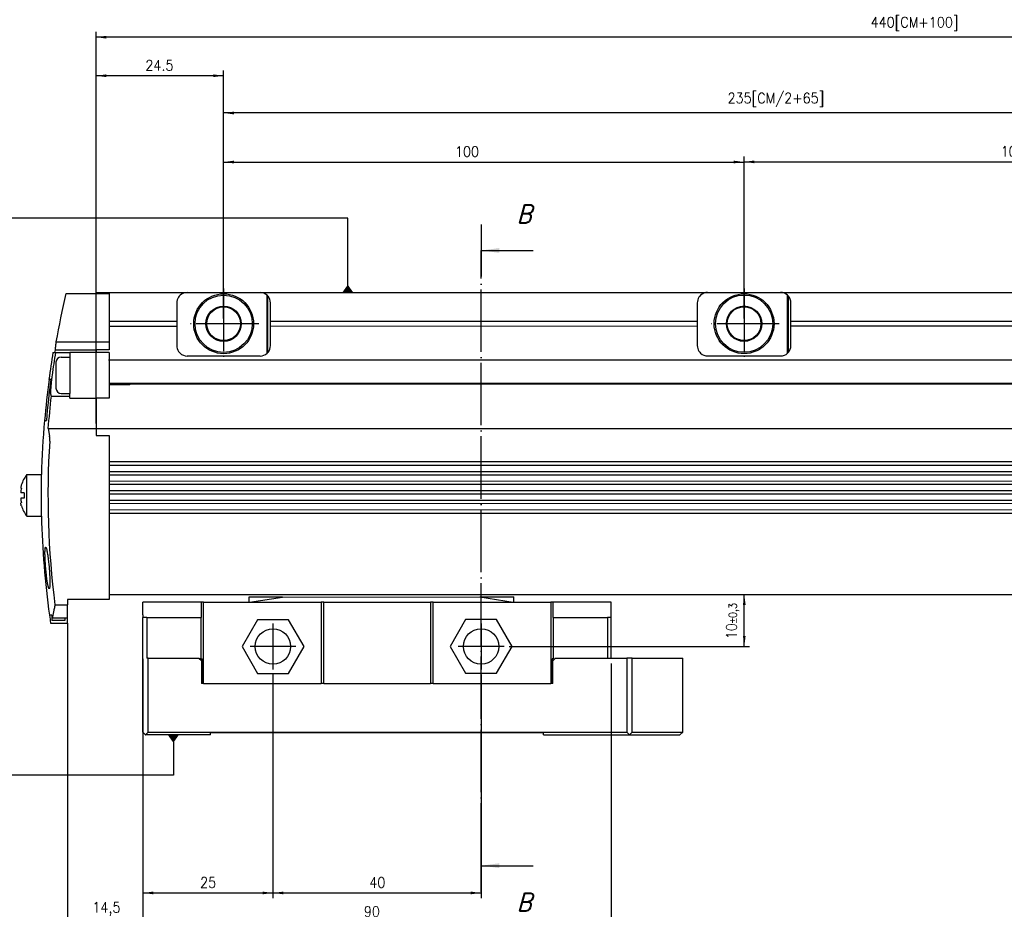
# Model space of a CAD drawing. Header units: millimetres. Extents: x -285 to 969, y -217 to 203.
# Tile 3 of 15: x -178 to 12, y -75 to 96. Entities that reach past the tile are written whole.
import ezdxf

# ---------------------------------------------------------------- set-up
doc = ezdxf.new("R2010")
doc.units = ezdxf.units.MM
doc.linetypes.add('DOT_CENTER', pattern=[14, 12, -1, 0, -1])
doc.layers.add('1', color=7, linetype='Continuous')
doc.styles.add('CONVERTER_11', font='txt.shx', dxfattribs={"width": 0.9})
doc.styles.add('CONVERTER_12', font='txt.shx', dxfattribs={"width": 0.9, "oblique": 15})
doc.dimstyles.new('ME10_DIM_19', dxfattribs={"dimtxt": 2, "dimasz": 2, "dimexe": 1, "dimexo": 1, "dimgap": 1, "dimtad": 1, "dimdsep": 46, "dimtxsty": 'CONVERTER_11', "dimsah": 1, "dimcen": 0.09, "dimclrd": 2, "dimclre": 2, "dimclrt": 2, "dimadec": 0, "dimazin": 0, "dimtfac": 1, "dimtdec": 4, "dimtix": 1, "dimtmove": 0, "dimatfit": 3, "dimfxl": 1, "dimtolj": 1, "dimtzin": 0, "dimarcsym": 0})
doc.dimstyles.new('ME10_DIM_20', dxfattribs={"dimtxt": 2, "dimasz": 2, "dimexe": 1, "dimexo": 1, "dimgap": 1, "dimtad": 1, "dimdsep": 46, "dimtxsty": 'CONVERTER_11', "dimsah": 1, "dimcen": 0.09, "dimclrd": 2, "dimclre": 2, "dimclrt": 2, "dimadec": 0, "dimazin": 0, "dimtfac": 1, "dimtdec": 4, "dimtix": 1, "dimtmove": 0, "dimatfit": 3, "dimfxl": 1, "dimtolj": 1, "dimtzin": 0, "dimarcsym": 0})
doc.dimstyles.new('ME10_DIM_21', dxfattribs={"dimtxt": 2, "dimasz": 2, "dimexe": 1, "dimexo": 1, "dimgap": 1, "dimtad": 1, "dimdsep": 46, "dimtxsty": 'CONVERTER_11', "dimsah": 1, "dimcen": 0.09, "dimclrd": 2, "dimclre": 2, "dimclrt": 2, "dimadec": 0, "dimazin": 0, "dimtfac": 1, "dimtdec": 4, "dimtix": 1, "dimtmove": 0, "dimatfit": 3, "dimfxl": 1, "dimtolj": 1, "dimtzin": 0, "dimarcsym": 0})
doc.dimstyles.new('ME10_DIM_22', dxfattribs={"dimtxt": 2, "dimasz": 2, "dimexe": 1, "dimexo": 1, "dimgap": 1, "dimtad": 1, "dimdsep": 46, "dimtxsty": 'CONVERTER_11', "dimsah": 1, "dimcen": 0.09, "dimclrd": 2, "dimclre": 2, "dimclrt": 2, "dimadec": 0, "dimazin": 0, "dimtfac": 1, "dimtdec": 4, "dimtix": 1, "dimtmove": 0, "dimatfit": 3, "dimfxl": 1, "dimtolj": 1, "dimtzin": 0, "dimarcsym": 0})
doc.dimstyles.new('ME10_DIM_23', dxfattribs={"dimtxt": 2, "dimasz": 2, "dimexe": 1, "dimexo": 1, "dimgap": 1, "dimtad": 1, "dimdsep": 46, "dimtxsty": 'CONVERTER_11', "dimsah": 1, "dimcen": 0.09, "dimclrd": 2, "dimclre": 2, "dimclrt": 2, "dimadec": 0, "dimazin": 0, "dimtol": 1, "dimtp": 0.3, "dimtm": 0.3, "dimtfac": 0.75, "dimtdec": 0, "dimtix": 1, "dimtmove": 0, "dimatfit": 3, "dimfxl": 1, "dimtolj": 1, "dimtzin": 0, "dimarcsym": 0})
doc.dimstyles.new('ME10_DIM_25', dxfattribs={"dimtxt": 2, "dimasz": 2, "dimexe": 1, "dimexo": 1, "dimgap": 1, "dimtad": 1, "dimdsep": 46, "dimtxsty": 'CONVERTER_11', "dimsah": 1, "dimcen": 0.09, "dimclrd": 2, "dimclre": 2, "dimclrt": 2, "dimadec": 0, "dimazin": 0, "dimtfac": 1, "dimtdec": 4, "dimtix": 1, "dimtmove": 0, "dimatfit": 3, "dimfxl": 1, "dimtolj": 1, "dimtzin": 0, "dimarcsym": 0})
doc.dimstyles.new('ME10_DIM_39', dxfattribs={"dimtxt": 2, "dimasz": 2, "dimexe": 1, "dimexo": 1, "dimgap": 1, "dimtad": 1, "dimdec": 1, "dimdsep": 46, "dimtxsty": 'CONVERTER_11', "dimsah": 1, "dimcen": 0.09, "dimclrd": 2, "dimclre": 2, "dimclrt": 2, "dimadec": 0, "dimazin": 0, "dimtfac": 1, "dimtdec": 4, "dimtix": 1, "dimtmove": 0, "dimatfit": 3, "dimfxl": 1, "dimtolj": 1, "dimtzin": 0, "dimarcsym": 0})
doc.dimstyles.new('ME10_DIM_40', dxfattribs={"dimtxt": 2, "dimasz": 2, "dimexe": 1, "dimexo": 1, "dimgap": 1, "dimtad": 1, "dimdec": 0, "dimdsep": 46, "dimtxsty": 'CONVERTER_11', "dimsah": 1, "dimcen": 0.09, "dimclrd": 2, "dimclre": 2, "dimclrt": 2, "dimadec": 0, "dimazin": 0, "dimtfac": 1, "dimtdec": 4, "dimtix": 1, "dimtmove": 0, "dimatfit": 3, "dimfxl": 1, "dimtolj": 1, "dimtzin": 0, "dimarcsym": 0})
doc.dimstyles.new('ME10_DIM_41', dxfattribs={"dimtxt": 2, "dimasz": 2, "dimexe": 1, "dimexo": 1, "dimgap": 1, "dimtad": 1, "dimdsep": 46, "dimtxsty": 'CONVERTER_11', "dimsah": 1, "dimcen": 0.09, "dimclrd": 2, "dimclre": 2, "dimclrt": 2, "dimadec": 0, "dimazin": 0, "dimtfac": 1, "dimtdec": 4, "dimtix": 1, "dimtmove": 0, "dimatfit": 3, "dimfxl": 1, "dimtolj": 1, "dimtzin": 0, "dimarcsym": 0})
doc.dimstyles.new('ME10_DIM_42', dxfattribs={"dimtxt": 2, "dimasz": 2, "dimexe": 1, "dimexo": 1, "dimgap": 1, "dimtad": 1, "dimdsep": 46, "dimtxsty": 'CONVERTER_11', "dimsah": 1, "dimcen": 0.09, "dimclrd": 2, "dimclre": 2, "dimclrt": 2, "dimadec": 0, "dimazin": 0, "dimtfac": 1, "dimtdec": 4, "dimtix": 1, "dimtmove": 0, "dimatfit": 3, "dimfxl": 1, "dimtolj": 1, "dimtzin": 0, "dimarcsym": 0})
doc.dimstyles.get("Standard").update_dxf_attribs({"dimtxt": 0.18, "dimasz": 0.18, "dimexe": 0.18, "dimexo": 0.0625, "dimgap": 0.09, "dimtad": 0, "dimtih": 1, "dimtoh": 1, "dimdec": 4, "dimzin": 0, "dimdsep": 46, "dimtxsty": 'Standard', "dimcen": 0.09, "dimadec": 0, "dimazin": 0, "dimtfac": 1, "dimtdec": 4, "dimtofl": 0, "dimtmove": 0, "dimatfit": 3, "dimfxl": 1, "dimtolj": 1, "dimtzin": 0, "dimarcsym": 0})

# ---------------------------------------------------------------- blocks, each defined once
blk = doc.blocks.new('Cabeza__9', base_point=(-153.92, -41.79))
at = {"color": 7, "linetype": 'Continuous'}
for p, q in [((-153.92, -16.61), (-153.92, -16.29)), ((-142.67, -16.29), (-153.92, -16.29)), ((-153.92, -16.8), (-153.92, -16.61)), ((-153.92, -17.86), (-153.92, -16.8)), ((-142.67, -19.23), (-142.67, -16.29)), ((-142.29, -16.29), (-142.67, -16.29)), ((-142.29, -31.93), (-142.29, -16.29)), ((-142.29, -16.29), (-133.54, -16.29)), ((-127.11, -15.29), (-133.54, -15.29)), ((-133.54, -15.29), (-133.54, -16.29)), ((-133.54, -16.29), (-133.42, -16.27)), ((-133.42, -16.27), (-127.11, -15.29)), ((-133.42, -16.27), (-119.67, -16.28)), ((-127.11, -15.29), (-89.15, -15.28)), ((-119.67, -16.28), (-119.67, -31.93)), ((-119.17, -16.28), (-119.67, -16.28)), ((-119.17, -31.93), (-119.17, -16.28)), ((-119.17, -16.28), (-98.67, -16.28)), ((-98.67, -16.28), (-98.67, -31.93)), ((-98.17, -16.28), (-98.67, -16.28)), ((-98.17, -16.28), (-82.74, -16.26)), ((-98.17, -31.93), (-98.17, -16.28)), ((-89.15, -15.28), (-82.74, -16.26)), ((-89.15, -15.28), (-82.62, -15.28)), ((-82.74, -16.26), (-82.62, -16.28)), ((-82.62, -16.28), (-82.62, -15.28)), ((-82.62, -16.28), (-75.54, -16.28)), ((-75.17, -16.28), (-75.54, -16.28)), ((-75.54, -16.28), (-75.54, -31.93)), ((-75.17, -16.28), (-75.17, -19.23)), ((-63.92, -16.28), (-75.17, -16.28)), ((-63.92, -18.73), (-63.92, -16.28)), ((-153.92, -18.24), (-153.92, -17.86)), ((-153.92, -18.73), (-153.92, -18.24)), ((-153.92, -18.73), (-153.92, -19.23)), ((-63.92, -19.23), (-63.92, -18.73)), ((-153.17, -19.23), (-153.92, -19.23)), ((-153.92, -41.24), (-153.92, -19.23)), ((-153.17, -19.23), (-153.17, -27.03)), ((-153.17, -19.23), (-142.79, -19.23)), ((-142.79, -19.23), (-142.79, -27.13)), ((-142.79, -19.23), (-142.67, -19.23)), ((-131.87, -19.65), (-134.85, -24.8)), ((-125.93, -19.65), (-131.87, -19.65)), ((-122.95, -24.8), (-125.93, -19.65)), ((-91.91, -19.63), (-94.88, -24.78)), ((-85.96, -19.63), (-91.91, -19.63)), ((-82.99, -24.78), (-85.96, -19.63)), ((-75.04, -19.23), (-75.17, -19.23)), ((-75.04, -19.23), (-64.67, -19.23)), ((-75.04, -27.13), (-75.04, -19.23)), ((-63.92, -19.23), (-64.67, -19.23)), ((-64.67, -19.23), (-64.67, -27.03)), ((-63.92, -27.03), (-63.92, -19.23)), ((-134.85, -24.8), (-131.87, -29.95)), ((-125.93, -29.95), (-122.95, -24.8)), ((-94.88, -24.78), (-91.91, -29.93)), ((-85.96, -29.93), (-82.99, -24.78)), ((-152.92, -27.03), (-153.17, -27.03)), ((-152.92, -27.03), (-143.17, -27.03)), ((-152.92, -41.23), (-152.92, -27.03)), ((-143.07, -27.13), (-143.17, -27.03)), ((-142.67, -27.53), (-143.07, -27.13)), ((-142.79, -27.13), (-143.07, -27.13)), ((-142.79, -27.13), (-142.54, -27.13)), ((-142.67, -27.53), (-142.67, -30.04)), ((-142.54, -27.13), (-142.54, -30.04)), ((-75.29, -27.13), (-75.29, -30.03)), ((-75.04, -27.13), (-75.29, -27.13)), ((-74.77, -27.13), (-75.17, -27.53)), ((-75.17, -30.03), (-75.17, -27.53)), ((-75.04, -27.13), (-74.77, -27.13)), ((-74.67, -27.03), (-74.77, -27.13)), ((-74.67, -27.03), (-64.67, -27.03)), ((-64.67, -27.03), (-63.92, -27.03)), ((-63.92, -27.03), (-60.92, -27.03)), ((-60.92, -27.03), (-60.91, -41.23)), ((-59.92, -27.03), (-60.92, -27.03)), ((-59.91, -41.23), (-59.92, -27.03)), ((-59.92, -27.03), (-50.17, -27.03)), ((-50.17, -41.23), (-50.17, -27.03)), ((-142.67, -30.04), (-142.54, -30.04)), ((-142.67, -30.04), (-142.67, -31.93)), ((-142.54, -30.04), (-142.54, -31.93)), ((-131.87, -29.95), (-125.93, -29.95)), ((-91.91, -29.93), (-85.96, -29.93)), ((-75.29, -30.03), (-75.29, -31.93)), ((-75.17, -30.03), (-75.29, -30.03)), ((-75.17, -31.93), (-75.17, -30.03)), ((-142.54, -31.93), (-142.67, -31.93)), ((-142.29, -31.93), (-142.54, -31.93)), ((-142.29, -31.93), (-119.67, -31.93)), ((-119.17, -31.93), (-119.67, -31.93)), ((-119.17, -31.93), (-98.67, -31.93)), ((-98.17, -31.93), (-98.67, -31.93)), ((-98.17, -31.93), (-75.54, -31.93)), ((-75.29, -31.93), (-75.54, -31.93)), ((-75.17, -31.93), (-75.29, -31.93)), ((-153.42, -41.74), (-153.92, -41.24)), ((-152.92, -41.23), (-153.42, -41.74)), ((-152.92, -41.23), (-60.91, -41.23)), ((-76.92, -41.38), (-140.92, -41.39)), ((-140.92, -41.79), (-140.92, -41.39)), ((-76.92, -41.78), (-76.92, -41.38)), ((-60.41, -41.73), (-60.91, -41.23)), ((-59.91, -41.23), (-60.41, -41.73)), ((-59.91, -41.23), (-50.17, -41.23)), ((-50.72, -41.78), (-50.17, -41.23)), ((-153.42, -41.74), (-153.37, -41.79)), ((-140.92, -41.79), (-153.37, -41.79)), ((-76.92, -41.78), (-60.47, -41.78)), ((-60.47, -41.78), (-60.41, -41.73)), ((-60.47, -41.78), (-50.72, -41.78))]:
    blk.add_line(p, q, dxfattribs=at)
for centre in [(-128.92, -24.79), (-88.92, -24.78)]:
    blk.add_circle(centre, 3.4, dxfattribs=at)
at = {"layer": '1', "color": 2, "linetype": 'DOT_CENTER'}
for p, q in [((-128.92, -20.39), (-128.92, -29.19)), ((-88.92, -20.38), (-88.92, -29.18)), ((-124.52, -24.79), (-133.32, -24.79)), ((-84.52, -24.78), (-93.32, -24.78))]:
    blk.add_line(p, q, dxfattribs=at)
blk = doc.blocks.new('Regla_G-340-VS4__10', base_point=(-177.36, -20.29))
at = {"color": 7, "linetype": 'Continuous'}
for p, q in [((-168.68, 43.01), (-162.9, 43.01)), ((-162.9, 43.01), (-162.9, 43.21)), ((-162.9, 43.21), (-145.4, 43.21)), ((-162.9, 43.01), (-160.42, 43.01)), ((-160.42, 43.01), (-160.42, 37.65)), ((-145.4, 43.21), (-131.4, 43.21)), ((-131.4, 43.21), (-45.4, 43.22)), ((-130.04, 31.55), (-130.04, 42.67)), ((-129.88, 42.51), (-130.04, 42.67)), ((-129.88, 31.72), (-129.88, 42.51)), ((-45.4, 43.22), (-31.4, 43.22)), ((-31.4, 43.22), (107.44, 43.23)), ((-30.04, 31.56), (-30.04, 42.68)), ((-29.88, 42.52), (-30.04, 42.68)), ((-29.88, 31.73), (-29.88, 42.52)), ((-147.4, 41.21), (-147.4, 37.65)), ((-129.4, 37.66), (-129.4, 41.21)), ((-47.4, 41.22), (-47.4, 37.66)), ((-29.4, 37.66), (-29.4, 41.22)), ((-160.42, 37.65), (-160.42, 36.77)), ((-147.4, 37.65), (-160.42, 37.65)), ((-160.42, 36.77), (-160.42, 33.71)), ((-160.42, 36.77), (-147.4, 36.77)), ((-147.4, 37.65), (-147.4, 36.77)), ((-147.4, 36.77), (-147.4, 33.01)), ((-47.4, 37.66), (-129.4, 37.66)), ((-129.4, 36.77), (-129.4, 37.66)), ((-129.4, 36.77), (-47.4, 36.78)), ((-129.4, 33.01), (-129.4, 36.77)), ((-47.4, 37.66), (-47.4, 36.78)), ((-47.4, 36.78), (-47.4, 33.02)), ((58.38, 37.67), (-29.4, 37.66)), ((-29.4, 36.78), (-29.4, 37.66)), ((-29.4, 36.78), (58.38, 36.79)), ((-29.4, 33.02), (-29.4, 36.78)), ((-170.79, 32.21), (-162.92, 32.21)), ((-170.62, 33.71), (-160.42, 33.71)), ((-160.42, 32.21), (-162.92, 32.21)), ((-162.92, 32.21), (-162.92, 31.71)), ((-160.42, 33.71), (-160.42, 32.21)), ((-171.19, 31.71), (-170.69, 31.71)), ((-170.69, 31.71), (-167.92, 31.71)), ((-169.62, 30.82), (-167.92, 30.82)), ((-167.92, 31.71), (-167.92, 30.82)), ((-160.42, 31.71), (-167.92, 31.71)), ((-167.92, 30.82), (-167.92, 23.82)), ((-160.42, 31.71), (-160.42, 30.21)), ((-131.4, 31.01), (-145.4, 31.01)), ((-130.04, 31.55), (-129.88, 31.72)), ((-45.4, 31.02), (-31.4, 31.02)), ((-30.04, 31.56), (-29.88, 31.73)), ((-170.62, 29.82), (-170.62, 27.32)), ((108.11, 30.23), (-160.42, 30.21)), ((-160.42, 30.21), (-160.42, 22.9)), ((-171.94, 26.51), (-171.96, 26.51)), ((-171.6, 26.51), (-171.94, 26.51)), ((-170.62, 27.32), (-170.62, 24.82)), ((-160.42, 25.81), (107.04, 25.83)), ((-160.42, 25.56), (-156.4, 25.56)), ((-156.4, 25.56), (-156.4, 25.81)), ((-156.35, 25.63), (-156.4, 25.56)), ((-156.15, 25.81), (-156.35, 25.63)), ((-156.35, 25.63), (107.16, 25.65)), ((-171.54, 23.32), (-167.92, 23.32)), ((-169.62, 23.82), (-167.92, 23.82)), ((-167.92, 23.32), (-167.92, 23.82)), ((-167.92, 22.9), (-167.92, 23.32)), ((-167.92, 22.9), (-162.92, 22.9)), ((-162.92, 22.9), (-162.92, 17.08)), ((-160.42, 22.9), (-162.92, 22.9)), ((-172.83, 18.61), (-172.81, 18.61)), ((-172.81, 18.61), (-172.46, 18.61)), ((-172.14, 17.08), (-171.84, 15.59)), ((-172.14, 17.08), (-162.92, 17.08)), ((-162.92, 17.08), (108.33, 17.1)), ((-162.92, 17.08), (-162.9, 15.85)), ((-162.9, 15.85), (-162.92, 15.74)), ((-162.92, 15.74), (-160.42, 15.74)), ((-160.42, 15.74), (-160.42, 10.66)), ((108.05, 10.68), (-160.42, 10.66)), ((-160.42, 10.66), (-160.42, 9.98)), ((107.59, 9.99), (-160.42, 9.98)), ((-160.42, 9.98), (-160.42, 8.83)), ((-176.2, 0.23), (-176.2, 8.23)), ((-176.2, 8.23), (-173.4, 8.23)), ((-173.4, 0.23), (-173.4, 8.23)), ((-160.42, 8.83), (106.83, 8.84)), ((-160.42, 8.83), (-160.42, 8.14)), ((106.82, 8.16), (-160.42, 8.14)), ((-160.42, 8.14), (-160.42, 6.99)), ((-160.42, 6.99), (107.59, 7.01)), ((-160.42, 6.99), (-160.42, 6.31)), ((108.05, 6.33), (-160.42, 6.31)), ((-160.42, 6.31), (-160.42, 5.16)), ((-176.71, 4.73), (-177.36, 4.73)), ((-160.42, 5.16), (108.38, 5.18)), ((-160.42, 5.16), (-160.42, 4.48)), ((107.93, 4.49), (-160.42, 4.48)), ((-160.42, 4.48), (-160.42, 3.33)), ((-176.71, 3.73), (-177.36, 3.73)), ((-160.42, 3.33), (107.16, 3.34)), ((-160.42, 3.33), (-160.42, 2.64)), ((106.7, 2.66), (-160.42, 2.64)), ((-160.42, 2.64), (-160.42, 1.49)), ((-176.2, 0.23), (-173.4, 0.23)), ((-160.42, 1.49), (107.26, 1.51)), ((-160.42, 1.49), (-160.42, 0.81)), ((-160.42, 0.81), (107.71, 0.83)), ((-160.42, 0.81), (-160.41, -15.78)), ((-160.41, -14.79), (107.08, -14.77)), ((-170.81, -16.8), (-168.41, -16.8)), ((-168.41, -15.78), (-168.41, -16.8)), ((-160.41, -15.78), (-168.41, -15.78)), ((-168.41, -19.32), (-168.41, -16.8)), ((-171.42, -18.78), (-171.86, -18.79)), ((-171.41, -18.85), (-171.41, -19.78)), ((-171.65, -20.25), (-171.64, -20.29)), ((-171.64, -20.29), (-168.41, -20.29)), ((-168.91, -19.78), (-171.41, -19.78)), ((-168.41, -19.32), (-171.35, -19.32)), ((-168.91, -19.32), (-168.91, -19.78)), ((-168.41, -20.29), (-168.41, -19.32))]:
    blk.add_line(p, q, dxfattribs=at)
for centre, radius in [((-138.4, 37.21), 5.75), ((-138.4, 37.21), 5.5), ((-38.4, 37.22), 5.75), ((-38.4, 37.22), 5.5), ((-138.4, 37.21), 3.4), ((-138.4, 37.21), 3.25), ((-38.4, 37.22), 3.4), ((-38.4, 37.22), 3.25)]:
    blk.add_circle(centre, radius, dxfattribs=at)
for centre, radius, start, end in [((-5.45, 4.24), 167.78, 166.6394, 169.8834), ((-145.4, 41.21), 2, 146.4466, 180.0039), ((-145.4, 41.21), 2, 133.1086, 146.4466), ((-145.4, 41.21), 2, 90.0039, 133.1086), ((-131.4, 41.21), 2, 46.8992, 90.0039), ((-131.4, 41.21), 2, 0.0039, 40.3188), ((-45.4, 41.22), 2, 146.4466, 180.0039), ((-45.4, 41.22), 2, 133.1086, 146.4466), ((-45.4, 41.22), 2, 90.0039, 133.1086), ((-31.4, 41.22), 2, 46.8992, 90.0039), ((-31.4, 41.22), 2, 0.0039, 40.3188), ((-5.45, 4.24), 167.69, 170.3985, 170.5719), ((-145.4, 33.01), 2, 180.0039, 213.5612), ((-131.4, 33.01), 2, 319.689, 0.0039), ((-45.4, 33.02), 2, 180.0039, 213.5612), ((-31.4, 33.02), 2, 319.689, 0.0039), ((-5.45, 4.24), 168, 170.5892, 172.3823), ((-5.45, 4.24), 167.52, 170.5618, 172.0827), ((-169.62, 29.82), 1, 90, 180), ((-145.4, 33.01), 2, 213.5612, 226.8992), ((-145.4, 33.01), 2, 226.8992, 270.0039), ((-131.4, 33.01), 2, 270.0039, 313.1086), ((-45.4, 33.02), 2, 213.5612, 226.8992), ((-45.4, 33.02), 2, 226.8992, 270.0039), ((-31.4, 33.02), 2, 270.0039, 313.1086), ((-5.45, 4.24), 167.97, 172.3811, 175.0922), ((-5.45, 4.24), 167.63, 172.3656, 175.0823), ((-169.62, 24.82), 1, 180, 270), ((-5.45, 4.24), 167.19, 173.4463, 175.5957), ((-5.45, 4.24), 168, 175.093, 178.6392), ((-5.45, 4.24), 166.7, 176.4161, 187.2531), ((-171.08, 4.23), 6.5, 142.024, 162.2321), ((-174.16, 4.87), 3.2, 166.1819, 182.4644), ((-171.08, 4.23), 5.66, 174.9338, 185.074), ((-174.16, 3.59), 3.2, 177.5433, 193.8258), ((-171.08, 4.23), 6.5, 197.7757, 217.9838), ((-5.45, 4.24), 168, 181.368, 187.8781), ((-5.55, 4.93), 168, 188.117, 188.6223), ((-5.45, 4.24), 167.57, 187.8982, 188.0834)]:
    blk.add_arc(centre, radius, start, end, dxfattribs=at)
for points, knots in [([(-170.62, 33.71), (-170.65, 33.46), (-170.71, 32.96), (-170.76, 32.46), (-170.79, 32.21)], [0, 0, 0, 0, 0.755332, 1.510269, 1.510269, 1.510269, 1.510269]), ([(-171.37, 27.32), (-171.39, 27.16), (-171.43, 26.87), (-171.48, 26.47), (-171.51, 26.13), (-171.55, 25.79), (-171.58, 25.44), (-171.61, 25.09), (-171.63, 24.81), (-171.64, 24.54), (-171.65, 24.28), (-171.65, 24.02), (-171.65, 23.84), (-171.64, 23.68), (-171.62, 23.54), (-171.6, 23.42), (-171.57, 23.35), (-171.55, 23.33), (-171.54, 23.32)], [0, 0, 0, 0, 0.471543, 0.87973, 1.21773, 1.478675, 1.909068, 2.2639, 2.544157, 2.750774, 3.077897, 3.328256, 3.511036, 3.635297, 3.813597, 3.926486, 3.991437, 4.02582, 4.02582, 4.02582, 4.02582]), ([(-171.82, 14.66), (-171.81, 14.73), (-171.8, 14.92), (-171.8, 15.18), (-171.81, 15.42), (-171.83, 15.54), (-171.84, 15.59)], [0, 0, 0, 0, 0.2128073, 0.5619558, 0.7802158, 0.9312533, 0.9312533, 0.9312533, 0.9312533]), ([(-177.27, 6.21), (-177.29, 6.15), (-177.33, 6.01), (-177.36, 5.83), (-177.36, 5.67), (-177.29, 5.64), (-177.27, 5.63)], [0, 0, 0, 0, 0.2050561, 0.4412744, 0.5569987, 0.6364414, 0.6364414, 0.6364414, 0.6364414]), ([(-177.27, 2.25), (-177.29, 2.32), (-177.32, 2.44), (-177.35, 2.58), (-177.36, 2.69), (-177.36, 2.8), (-177.29, 2.82), (-177.27, 2.83)], [0, 0, 0, 0, 0.2284952, 0.3700446, 0.4416403, 0.5573348, 0.6367675, 0.6367675, 0.6367675, 0.6367675]), ([(-171.92, -13.69), (-171.93, -13.69), (-171.95, -13.67), (-172, -13.61), (-172.06, -13.46), (-172.11, -13.24), (-172.2, -12.86), (-172.29, -12.32), (-172.37, -11.76), (-172.43, -11.28), (-172.47, -10.88), (-172.53, -10.34), (-172.59, -9.71), (-172.63, -9.07), (-172.67, -8.53), (-172.69, -8.12), (-172.7, -7.83), (-172.71, -7.57), (-172.72, -7.24), (-172.73, -6.83), (-172.72, -6.45), (-172.71, -6.12), (-172.68, -5.9), (-172.65, -5.75), (-172.6, -5.7), (-172.59, -5.69)], [0, 0, 0, 0, 0.019047, 0.084451, 0.219781, 0.512623, 0.754035, 1.389387, 2.173161, 2.428282, 2.840051, 3.391548, 4.065935, 4.741791, 5.294077, 5.706883, 5.964213, 6.157498, 6.505676, 6.93894, 7.387724, 7.657854, 7.909052, 8.065744, 8.108721, 8.108721, 8.108721, 8.108721]), ([(-172.59, -5.69), (-172.58, -5.69), (-172.56, -5.71), (-172.52, -5.77), (-172.47, -5.89), (-172.42, -6.06), (-172.38, -6.23), (-172.33, -6.48), (-172.27, -6.81), (-172.19, -7.28), (-172.14, -7.68), (-172.1, -8.02), (-172.06, -8.31), (-172.02, -8.69), (-171.97, -9.15), (-171.93, -9.68), (-171.89, -10.2), (-171.85, -10.67), (-171.83, -11.05), (-171.82, -11.34), (-171.81, -11.54), (-171.8, -11.7), (-171.8, -11.89), (-171.79, -12.12), (-171.79, -12.4), (-171.79, -12.7), (-171.79, -12.98), (-171.8, -13.26), (-171.84, -13.47), (-171.85, -13.63), (-171.9, -13.68), (-171.92, -13.69)], [0, 0, 0, 0, 0.018998, 0.08433, 0.219635, 0.413129, 0.606438, 0.75387, 1.159569, 1.635427, 2.173035, 2.363743, 2.657182, 3.044536, 3.517018, 4.06588, 4.616043, 5.088945, 5.476582, 5.770908, 5.96385, 6.072541, 6.260236, 6.506268, 6.789994, 7.090817, 7.388224, 7.658003, 7.909177, 8.0449, 8.111271, 8.111271, 8.111271, 8.111271]), ([(-170.81, -16.8), (-170.86, -17.06), (-170.96, -17.54), (-171.1, -18.22), (-171.23, -18.81), (-171.31, -19.16), (-171.35, -19.32)], [0, 0, 0, 0, 0.778181, 1.482125, 2.077056, 2.573131, 2.573131, 2.573131, 2.573131])]:
    blk.add_open_spline(points, degree=3, knots=knots, dxfattribs=at)
at = {"layer": '1', "color": 2, "linetype": 'DOT_CENTER'}
for p, q in [((-138.4, 43.96), (-138.4, 30.46)), ((-38.4, 43.97), (-38.4, 30.47)), ((-131.65, 37.21), (-145.15, 37.21)), ((-31.65, 37.22), (-45.15, 37.22))]:
    blk.add_line(p, q, dxfattribs=at)
blk = doc.blocks.new('Regla_serie_G-340-VS4__11', base_point=(-177.36, -41.79))
for name, p in [('Regla_G-340-VS4__10', (-177.36, -20.29)), ('Cabeza__9', (-153.92, -41.79))]:
    blk.add_blockref(name, p)
blk = doc.blocks.new('*D54')
at = {"layer": '1', "color": 2, "linetype": 'Continuous'}
for p, q in [((-168.41, -20.32), (-168.41, -78.71)), ((-153.92, -42.24), (-153.92, -78.71)), ((-168.41, -77.71), (-153.92, -77.71))]:
    blk.add_line(p, q, dxfattribs=at)
at = {"layer": '1', "color": 2}
for points in [[(-166.41, -77.45), (-166.41, -77.97), (-168.41, -77.71)], [(-155.92, -77.97), (-155.92, -77.45), (-153.92, -77.71)]]:
    blk.add_solid(points, dxfattribs=at)
at = {"layer": '1', "color": 2, "insert": (-163.62, -76.51), "char_height": 2, "attachment_point": 7, "rotation": 0.0001, "line_spacing_factor": 0.60024, "style": 'CONVERTER_11'}
blk.add_mtext('14,5', dxfattribs=at)
blk = doc.blocks.new('*D55')
at = {"layer": '1', "color": 2, "linetype": 'Continuous'}
for p, q in [((-63.92, -28.03), (-63.92, -78.71)), ((-153.92, -42.24), (-153.92, -78.71)), ((-63.92, -77.71), (-153.92, -77.71))]:
    blk.add_line(p, q, dxfattribs=at)
at = {"layer": '1', "color": 2}
for points in [[(-151.92, -77.45), (-151.92, -77.97), (-153.92, -77.71)], [(-65.92, -77.97), (-65.92, -77.45), (-63.92, -77.71)]]:
    blk.add_solid(points, dxfattribs=at)
at = {"layer": '1', "color": 2, "insert": (-111.46, -76.71), "char_height": 2, "attachment_point": 7, "rotation": 0.0001, "line_spacing_factor": 0.60024, "style": 'CONVERTER_11'}
blk.add_mtext('90', dxfattribs=at)
blk = doc.blocks.new('*D56')
at = {"layer": '1', "color": 2, "linetype": 'Continuous'}
for p, q in [((-128.92, -30.19), (-128.92, -73.13)), ((-88.92, -30.18), (-88.92, -73.13)), ((-128.92, -72.13), (-88.92, -72.13))]:
    blk.add_line(p, q, dxfattribs=at)
at = {"layer": '1', "color": 2}
for points in [[(-126.92, -71.87), (-126.92, -72.39), (-128.92, -72.13)], [(-90.92, -72.39), (-90.92, -71.87), (-88.92, -72.13)]]:
    blk.add_solid(points, dxfattribs=at)
at = {"layer": '1', "color": 2, "insert": (-110.42, -71.13), "char_height": 2, "attachment_point": 7, "rotation": 0.0001, "line_spacing_factor": 0.60024, "style": 'CONVERTER_11'}
blk.add_mtext('40', dxfattribs=at)
blk = doc.blocks.new('*D57')
at = {"layer": '1', "color": 2, "linetype": 'Continuous'}
for p, q in [((-128.92, -30.19), (-128.92, -73.13)), ((-153.92, -42.24), (-153.92, -73.13)), ((-153.92, -72.13), (-128.92, -72.13))]:
    blk.add_line(p, q, dxfattribs=at)
at = {"layer": '1', "color": 2}
for points in [[(-151.92, -71.87), (-151.92, -72.39), (-153.92, -72.13)], [(-130.92, -72.39), (-130.92, -71.87), (-128.92, -72.13)]]:
    blk.add_solid(points, dxfattribs=at)
at = {"layer": '1', "color": 2, "insert": (-142.92, -71.13), "char_height": 2, "attachment_point": 7, "rotation": 0.0001, "line_spacing_factor": 0.60024, "style": 'CONVERTER_11'}
blk.add_mtext('25', dxfattribs=at)
blk = doc.blocks.new('*D58')
at = {"layer": '1', "color": 2, "linetype": 'Continuous'}
for p, q in [((-159.41, -14.79), (-37.36, -14.79)), ((-38.36, -24.78), (-38.36, -14.79)), ((-83.52, -24.78), (-37.36, -24.78))]:
    blk.add_line(p, q, dxfattribs=at)
at = {"layer": '1', "color": 2}
for points in [[(-38.1, -16.79), (-38.62, -16.79), (-38.36, -14.79)], [(-38.62, -22.78), (-38.1, -22.78), (-38.36, -24.78)]]:
    blk.add_solid(points, dxfattribs=at)
at = {"layer": '1', "color": 2, "insert": (-39.36, -23.4), "char_height": 2, "attachment_point": 7, "rotation": 90, "line_spacing_factor": 0.60024, "style": 'CONVERTER_11'}
blk.add_mtext('\\C2;10\\C2;\\H1.5;{\\Fgdt;`}0,3', dxfattribs=at)
blk = doc.blocks.new('*D60')
at = {"layer": '1', "color": 2, "linetype": 'Continuous'}
for p, q in [((-138.4, 38.21), (-138.4, 69.27)), ((-138.4, 68.27), (-38.4, 68.28)), ((-38.4, 38.22), (-38.4, 69.28))]:
    blk.add_line(p, q, dxfattribs=at)
at = {"layer": '1', "color": 2}
for points in [[(-136.4, 68.54), (-136.4, 68.01), (-138.4, 68.27)], [(-40.4, 68.02), (-40.4, 68.54), (-38.4, 68.28)]]:
    blk.add_solid(points, dxfattribs=at)
at = {"layer": '1', "color": 2, "insert": (-93.95, 69.28), "char_height": 2, "attachment_point": 7, "rotation": 0.0039, "line_spacing_factor": 0.60024, "style": 'CONVERTER_11'}
blk.add_mtext('100', dxfattribs=at)
blk = doc.blocks.new('*D76')
at = {"layer": '1', "color": 2, "linetype": 'Continuous'}
for p, q in [((-162.92, 23.9), (-162.92, 85.85)), ((-138.4, 38.21), (-138.4, 85.85)), ((-138.4, 84.85), (-162.92, 84.85))]:
    blk.add_line(p, q, dxfattribs=at)
at = {"layer": '1', "color": 2}
for points in [[(-160.92, 85.12), (-160.92, 84.59), (-162.92, 84.85)], [(-140.4, 84.59), (-140.4, 85.12), (-138.4, 84.85)]]:
    blk.add_solid(points, dxfattribs=at)
at = {"layer": '1', "color": 2, "insert": (-153.44, 85.85), "char_height": 2, "attachment_point": 7, "rotation": 0.0001, "line_spacing_factor": 0.60024, "style": 'CONVERTER_11'}
blk.add_mtext('24.5', dxfattribs=at)
blk = doc.blocks.new('*D77')
at = {"layer": '1', "color": 2, "linetype": 'Continuous'}
for p, q in [((-162.92, 18.08), (-162.92, 93.26)), ((179.11, 16.77), (179.11, 93.26)), ((179.11, 92.26), (-162.92, 92.26))]:
    blk.add_line(p, q, dxfattribs=at)
at = {"layer": '1', "color": 2}
for points in [[(-160.92, 92.52), (-160.92, 91.99), (-162.92, 92.26)], [(177.11, 91.99), (177.11, 92.52), (179.11, 92.26)]]:
    blk.add_solid(points, dxfattribs=at)
at = {"layer": '1', "color": 2, "insert": (-14.09, 93.46), "char_height": 2, "attachment_point": 7, "rotation": 0.0001, "line_spacing_factor": 0.60024, "style": 'CONVERTER_11'}
blk.add_mtext('\\C2;\\C2;440\\C2;[CM+100]', dxfattribs=at)
blk = doc.blocks.new('*D78')
at = {"layer": '1', "color": 2, "linetype": 'Continuous'}
for p, q in [((-38.4, 44.97), (-38.4, 69.31)), ((-38.4, 68.31), (61.6, 68.31)), ((61.6, 42.48), (61.6, 69.31))]:
    blk.add_line(p, q, dxfattribs=at)
at = {"layer": '1', "color": 2}
for points in [[(-36.4, 68.57), (-36.4, 68.04), (-38.4, 68.31)], [(59.6, 68.04), (59.6, 68.57), (61.6, 68.31)]]:
    blk.add_solid(points, dxfattribs=at)
at = {"layer": '1', "color": 2, "insert": (10.9, 69.31), "char_height": 2, "attachment_point": 7, "rotation": 0.0001, "line_spacing_factor": 0.60024, "style": 'CONVERTER_11'}
blk.add_mtext('100', dxfattribs=at)
blk = doc.blocks.new('*D79')
at = {"layer": '1', "color": 2, "linetype": 'Continuous'}
for p, q in [((-138.4, 44.96), (-138.4, 78.7)), ((96.6, 77.7), (-138.4, 77.7)), ((96.6, 42.48), (96.6, 78.7))]:
    blk.add_line(p, q, dxfattribs=at)
at = {"layer": '1', "color": 2}
for points in [[(-136.4, 77.96), (-136.4, 77.43), (-138.4, 77.7)], [(94.6, 77.43), (94.6, 77.96), (96.6, 77.7)]]:
    blk.add_solid(points, dxfattribs=at)
at = {"layer": '1', "color": 2, "insert": (-41.58, 78.9), "char_height": 2, "attachment_point": 7, "rotation": 0.0001, "line_spacing_factor": 0.60024, "style": 'CONVERTER_11'}
blk.add_mtext('\\C2;\\C2;235\\C2;[CM/2+65]', dxfattribs=at)
blk = doc.blocks.new('B-B__6')
at = {"layer": '1', "color": 2, "linetype": 'DOT_CENTER'}
blk.add_line((-88.92, -66.89), (-88.92, 51.29), dxfattribs=at)
at = {"layer": '1', "color": 7}
for points in [[(-85.42, 51.75), (-85.42, 50.83), (-88.92, 51.29)], [(-85.42, -66.43), (-85.42, -67.35), (-88.92, -66.89)]]:
    blk.add_solid(points, dxfattribs=at)
at = {"layer": '1', "color": 7, "char_height": 3.5, "attachment_point": 5, "line_spacing_factor": 1.20048, "style": 'CONVERTER_12'}
for insert in [(-80.67, 58.29), (-80.67, -73.89)]:
    blk.add_mtext('B', dxfattribs=dict(at, insert=insert))
at = {"layer": '1', "color": 7, "linetype": 'Continuous', "has_arrowhead": 0}
for points in [[(-88.92, 56.29), (-88.92, 51.29)], [(-88.92, 51.29), (-78.92, 51.29)], [(-88.92, 51.29), (-88.92, 46.29)], [(-88.92, -66.89), (-88.92, -61.89)], [(-88.92, -66.89), (-78.92, -66.89)], [(-88.92, -71.89), (-88.92, -66.89)]]:
    blk.add_leader(points, dimstyle='Standard', dxfattribs=at)
blk = doc.blocks.new('A', base_point=(7, 1))
at = {"layer": '1', "color": 7, "linetype": 'Continuous'}
for p, q in [((-131.403, 43.215), (-45.403, 43.22)), ((77.521, 30.229), (-160.518, 30.213)), ((-153.914, -27.135), (-153.914, -101.135))]:
    blk.add_line(p, q, dxfattribs=at)
at = {"layer": '1', "color": 2}
for points in [[(-114.544, 44.716), (-115.604, 43.216), (-113.483, 43.216)], [(-148.064, -43.287), (-147.003, -41.787), (-149.124, -41.787)]]:
    blk.add_solid(points, dxfattribs=at)
blk.add_blockref('Regla_serie_G-340-VS4__11', (-177.36, -41.787))
at = {"layer": '1'}
blk.add_blockref('B-B__6', (0, 0), dxfattribs=at)
for base, p1, p2, text, dimstyle, override, picture, middle in [((179.112, 92.258), (-162.917, 17.081), (179.112, 15.767), '<>[CM+100]', 'ME10_DIM_40', {"dimpost": '<>[CM+100]'}, '*D77', (-5.389, 94.458)), ((96.598, 77.696), (-138.402, 43.964), (96.598, 41.48), '<>[CM/2+65]', 'ME10_DIM_42', {"dimpost": '<>[CM/2+65]'}, '*D79', (-31.883, 79.896))]:
    dim = blk.add_linear_dim(base=base, p1=p1, p2=p2, text=text, dimstyle=dimstyle, override=override, dxfattribs=at)
    dim.commit()
    dim.dimension.update_dxf_attribs({"geometry": picture, "text_midpoint": middle, "text_rotation": 0.00014})
for base, p1, p2, dimstyle, picture, middle in [((-138.402, 84.854), (-162.917, 22.897), (-138.402, 37.214), 'ME10_DIM_39', '*D76', (-150.718, 86.854)), ((-38.402, 68.305), (61.598, 41.478), (-38.402, 43.971), 'ME10_DIM_41', '*D78', (12.997, 70.305)), ((-168.415, -77.709), (-153.917, -41.235), (-168.415, -19.321), 'ME10_DIM_19', '*D54', (-161.166, -75.609)), ((-63.918, -77.709), (-153.917, -41.235), (-63.918, -27.029), 'ME10_DIM_20', '*D55', (-109.959, -75.709)), ((-153.917, -72.131), (-128.918, -29.185), (-153.917, -41.235), 'ME10_DIM_22', '*D57', (-141.418, -70.131)), ((-128.918, -72.131), (-88.918, -29.183), (-128.918, -29.185), 'ME10_DIM_21', '*D56', (-108.918, -70.131))]:
    dim = blk.add_linear_dim(base=base, p1=p1, p2=p2, dimstyle=dimstyle, dxfattribs=at)
    dim.commit()
    dim.dimension.update_dxf_attribs({"geometry": picture, "text_midpoint": middle, "text_rotation": 0.00014})
dim = blk.add_aligned_dim(p1=(-38.402, 37.221), p2=(-138.402, 37.214), distance=-31.061, dimstyle='ME10_DIM_25', dxfattribs=at)
dim.commit()
dim.dimension.update_dxf_attribs({"geometry": '*D60', "text_midpoint": (-91.855, 70.278), "text_rotation": 0.00388})
dim = blk.add_linear_dim(base=(-38.361, -24.783), p1=(-160.415, -14.787), p2=(-84.518, -24.783), angle=90, dimstyle='ME10_DIM_23', dxfattribs=at)
dim.commit()
dim.dimension.update_dxf_attribs({"geometry": '*D58', "text_midpoint": (-40.361, -19.785), "text_rotation": 90})
at = {"layer": '1', "color": 2, "linetype": 'Continuous', "has_arrowhead": 0}
for points in [[(-114.544, 43.216), (-114.544, 57.525), (-190.544, 57.525), (-190.544, 8.525)], [(-148.064, -41.787), (-148.064, -49.475), (-190.544, -49.475), (-190.544, 1.525)]]:
    blk.add_leader(points, dimstyle='Standard', dxfattribs=at)

msp = doc.modelspace()

# ---------------------------------------------------------------- block references
msp.add_blockref('A', (7, 1))

doc.saveas('drawing.dxf')
